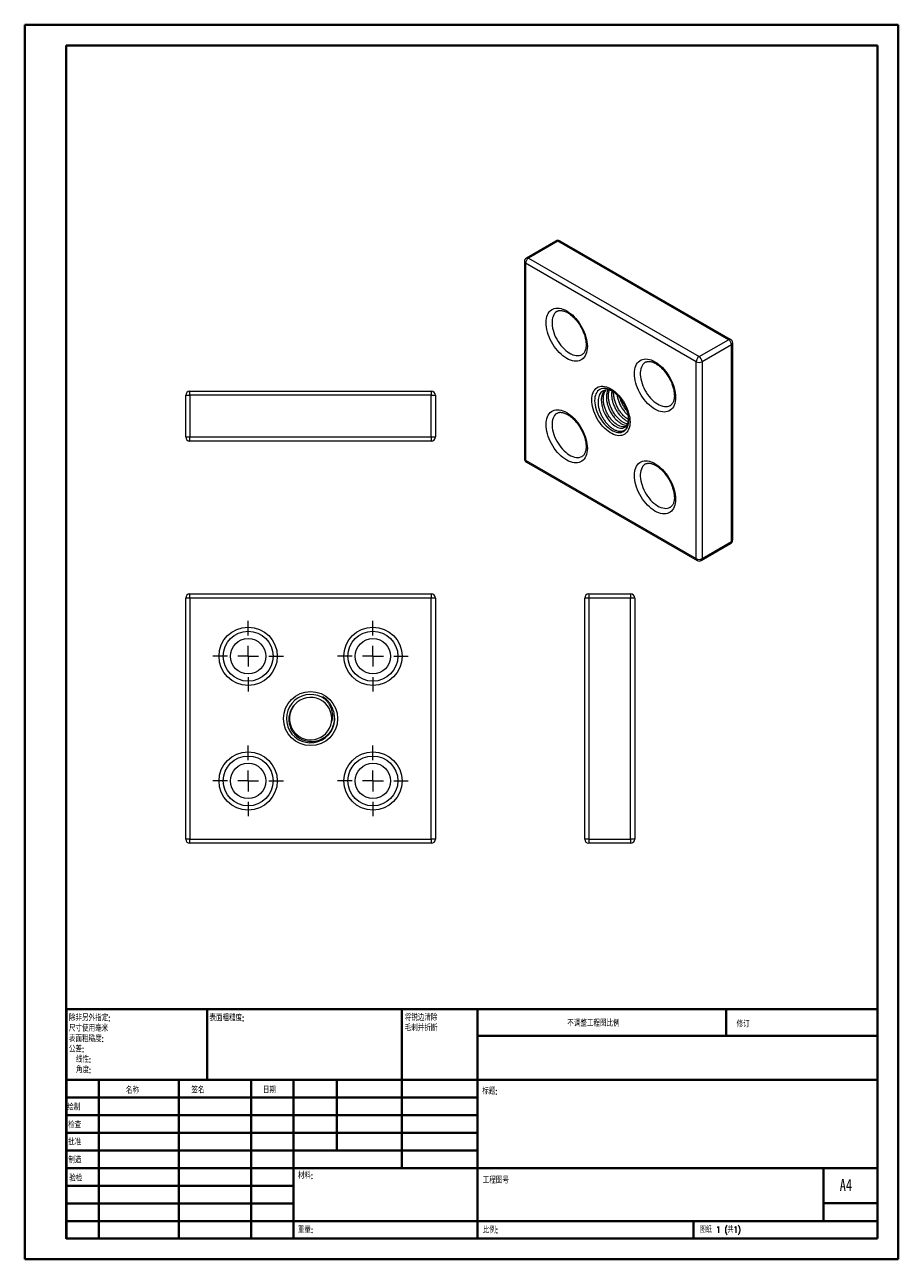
# Model space of a CAD drawing. Header units: millimetres. Extents: x 0 to 210, y 0 to 297.
import ezdxf

# ---------------------------------------------------------------- set-up
doc = ezdxf.new("R2010")
doc.units = ezdxf.units.MM
doc.styles.add('SLDTEXTSTYLE0', font='TXT', dxfattribs={"width": 0.75, "bigfont": 'bigfont'})
doc.styles.add('SLDTEXTSTYLE1', font='TXT', dxfattribs={"width": 0.75})
doc.styles.add('SLDTEXTSTYLE2', font='TXT', dxfattribs={"width": 0.694444, "bigfont": 'bigfont'})

# ---------------------------------------------------------------- blocks, each defined once
blk = doc.blocks.new('SW_NOTE_0')
at = {"color": 0, "linetype": 'Continuous', "lineweight": 0, "char_height": 1.5, "attachment_point": 1, "style": 'SLDTEXTSTYLE0'}
for s, insert in [('\\M+18FAB锐边\\M+190B4\\M+18F9C', (0, 1.93)), ('\\M+196D1\\M+18E68\\M+19BF3\\M+190DC\\M+19266', (0, -0.57))]:
    blk.add_mtext(s, dxfattribs=dict(at, insert=insert))
blk = doc.blocks.new('SW_NOTE_1')
at = {"color": 0, "linetype": 'Continuous', "lineweight": 0, "char_height": 1.5, "attachment_point": 1, "style": 'SLDTEXTSTYLE0'}
for s, insert in [('\\M+18F9C\\M+194F1另\\M+18A4F\\M+18E77\\M+192E8:', (0, 1.93)), ('\\M+18EDA\\M+190A1\\M+18E67\\M+19770\\M+19F7C\\M+195C4', (0, -0.57)), ('\\M+1955C\\M+196CA\\M+19165糙\\M+19378:', (0, -3.07)), ('\\M+18CF6\\M+18DB7:', (0, -5.57)), ('线\\M+190AB:', (1.69, -8.07)), ('\\M+18A70\\M+19378:', (1.69, -10.57))]:
    blk.add_mtext(s, dxfattribs=dict(at, insert=insert))
blk = doc.blocks.new('SW_CENTERMARKSYMBOL_0')
at = {"color": 0, "linetype": 'Continuous', "lineweight": 0}
for p, q in [((0, 5), (0, 8.5)), ((-5, 0), (-8.5, 0)), ((0, 0), (-2.5, 0)), ((0, 0), (0, 2.5)), ((0, 0), (0, -2.5)), ((0, 0), (2.5, 0)), ((5, 0), (8.5, 0)), ((0, -5), (0, -8.5))]:
    blk.add_line(p, q, dxfattribs=at)
blk = doc.blocks.new('SW_CENTERMARKSYMBOL_1')
at = {"color": 0, "linetype": 'Continuous', "lineweight": 0}
for p, q in [((0, 5), (0, 8.5)), ((-5, 0), (-8.5, 0)), ((0, 0), (-2.5, 0)), ((0, 0), (0, 2.5)), ((0, 0), (0, -2.5)), ((0, 0), (2.5, 0)), ((5, 0), (8.5, 0)), ((0, -5), (0, -8.5))]:
    blk.add_line(p, q, dxfattribs=at)
blk = doc.blocks.new('SW_CENTERMARKSYMBOL_2')
at = {"color": 0, "linetype": 'Continuous', "lineweight": 0}
for p, q in [((0, 5), (0, 8.5)), ((-5, 0), (-8.5, 0)), ((0, 0), (-2.5, 0)), ((0, 0), (0, 2.5)), ((0, 0), (0, -2.5)), ((0, 0), (2.5, 0)), ((5, 0), (8.5, 0)), ((0, -5), (0, -8.5))]:
    blk.add_line(p, q, dxfattribs=at)
blk = doc.blocks.new('SW_CENTERMARKSYMBOL_3')
at = {"color": 0, "linetype": 'Continuous', "lineweight": 0}
for p, q in [((0, 5), (0, 8.5)), ((-5, 0), (-8.5, 0)), ((0, 0), (-2.5, 0)), ((0, 0), (0, 2.5)), ((0, 0), (0, -2.5)), ((0, 0), (2.5, 0)), ((5, 0), (8.5, 0)), ((0, -5), (0, -8.5))]:
    blk.add_line(p, q, dxfattribs=at)

msp = doc.modelspace()

# ---------------------------------------------------------------- linework, layer by layer
at = {"color": 7, "linetype": 'Continuous', "lineweight": 40}
for p, q in [((0.08, 0.21), (0.08, 297.21)), ((0.08, 297.21), (210.08, 297.21)), ((210.08, 0.21), (210.08, 297.21)), ((210.08, 292.21), (210.08, 297.21)), ((10.08, 292.21), (205.08, 292.21)), ((10.08, 5.21), (10.08, 292.21)), ((205.08, 5.21), (205.08, 292.21)), ((10.11, 60.37), (205.08, 60.37)), ((10.11, 60.37), (10.11, 5.12)), ((43.91, 43.37), (43.91, 60.37)), ((90.71, 60.37), (90.71, 22.12)), ((108.91, 60.37), (108.91, 5.12)), ((168.68, 54.09), (168.68, 60.46)), ((205.08, 54), (108.91, 54)), ((205.08, 43.37), (10.11, 43.37)), ((17.91, 43.37), (17.91, 5.12)), ((37.1, 43.37), (37.1, 5.12)), ((54.51, 43.37), (54.51, 5.12)), ((64.71, 5.12), (64.71, 43.37)), ((75.11, 26.37), (75.11, 43.37)), ((108.91, 39.12), (10.11, 39.12)), ((108.91, 34.87), (10.11, 34.87)), ((108.91, 30.62), (10.11, 30.62)), ((108.91, 26.37), (10.11, 26.37)), ((64.71, 22.12), (10.11, 22.12)), ((64.71, 22.12), (205.08, 22.12)), ((192.08, 9.46), (192.08, 22.21)), ((64.71, 17.87), (10.11, 17.87)), ((64.71, 13.62), (10.11, 13.62)), ((205.08, 13.71), (192.08, 13.71)), ((10.11, 9.37), (205.08, 9.37)), ((160.88, 5.21), (160.88, 9.46)), ((10.08, 5.21), (205.08, 5.21)), ((205.08, 5.21), (180.99, 5.21)), ((0.08, 0.21), (210.08, 0.21))]:
    msp.add_line(p, q, dxfattribs=at)
at = {"color": 7, "linetype": 'Continuous', "lineweight": 15}
for p, q in [((127.76, 245.17), (120.69, 241.09)), ((128.26, 245.12), (121.19, 241.04)), ((169.27, 221.44), (128.26, 245.12)), ((169.77, 221.49), (128.76, 245.17)), ((121.19, 241.04), (162.2, 217.36)), ((120.19, 240.22), (120.19, 192.86)), ((161.49, 216.14), (120.48, 239.81)), ((120.48, 239.81), (120.48, 192.45)), ((162.2, 217.36), (169.27, 221.44)), ((169.98, 220.22), (162.9, 216.14)), ((169.98, 172.86), (169.98, 220.22)), ((170.27, 173.27), (170.27, 220.63)), ((161.49, 168.78), (161.49, 216.14)), ((162.9, 216.14), (162.9, 168.78)), ((38.79, 208.06), (39.79, 208.06)), ((38.79, 198.06), (38.79, 208.06)), ((39.79, 209.06), (97.79, 209.06)), ((39.79, 208.06), (39.79, 209.06)), ((97.79, 208.06), (39.79, 208.06)), ((39.79, 208.06), (39.79, 198.06)), ((97.79, 209.06), (97.79, 208.06)), ((97.79, 208.06), (98.79, 208.06)), ((97.79, 198.06), (97.79, 208.06)), ((98.79, 208.06), (98.79, 198.06)), ((141.23, 209.14), (141.19, 209.16)), ((145.28, 202.4), (145.25, 201.98)), ((145.3, 202.04), (145.3, 202.11)), ((145.3, 202.1), (145.3, 202.04)), ((38.79, 198.06), (39.79, 198.06)), ((39.79, 198.06), (97.79, 198.06)), ((39.79, 197.06), (39.79, 198.06)), ((97.79, 197.06), (39.79, 197.06)), ((97.79, 198.06), (98.79, 198.06)), ((97.79, 198.06), (97.79, 197.06)), ((120.48, 192.45), (161.49, 168.78)), ((120.69, 192), (161.7, 168.32)), ((162.7, 168.32), (169.77, 172.4)), ((162.9, 168.78), (169.98, 172.86)), ((39.79, 159.29), (38.79, 159.29)), ((38.79, 101.29), (38.79, 159.29)), ((39.79, 159.29), (39.79, 160.29)), ((39.79, 160.29), (97.79, 160.29)), ((39.79, 159.29), (39.79, 101.29)), ((97.79, 159.29), (39.79, 159.29)), ((97.79, 160.29), (97.79, 159.29)), ((98.79, 159.29), (97.79, 159.29)), ((97.79, 101.29), (97.79, 159.29)), ((98.79, 159.29), (98.79, 101.29)), ((134.71, 101.29), (134.71, 159.29)), ((135.71, 159.29), (134.71, 159.29)), ((135.71, 160.29), (145.71, 160.29)), ((135.71, 160.29), (135.71, 159.29)), ((135.71, 159.29), (135.71, 101.29)), ((145.71, 159.29), (135.71, 159.29)), ((145.71, 160.29), (145.71, 159.29)), ((145.71, 101.29), (145.71, 159.29)), ((146.71, 159.29), (145.71, 159.29)), ((146.71, 159.29), (146.71, 101.29)), ((73.8, 129.38), (73.84, 129.8)), ((39.79, 101.29), (38.79, 101.29)), ((39.79, 101.29), (97.79, 101.29)), ((39.79, 100.29), (39.79, 101.29)), ((97.79, 101.29), (97.79, 100.29)), ((98.79, 101.29), (97.79, 101.29)), ((135.71, 101.29), (134.71, 101.29)), ((135.71, 101.29), (145.71, 101.29)), ((135.71, 101.29), (135.71, 100.29)), ((146.71, 101.29), (145.71, 101.29)), ((145.71, 101.29), (145.71, 100.29)), ((97.79, 100.29), (39.79, 100.29)), ((145.71, 100.29), (135.71, 100.29))]:
    msp.add_line(p, q, dxfattribs=at)
at = {"color": 7, "linetype": 'Continuous', "lineweight": 15, "flags": 128}
for points in [[(135.33, 219.81), (135.31, 219.29), (135.24, 218.81), (135.14, 218.35), (134.99, 217.94), (134.81, 217.56), (134.59, 217.23), (134.33, 216.94), (134.04, 216.7), (133.71, 216.52), (133.36, 216.38), (132.98, 216.3), (132.58, 216.28), (132.17, 216.3), (131.73, 216.39), (131.29, 216.52), (130.83, 216.71), (130.38, 216.95), (129.92, 217.24), (129.47, 217.57), (129.02, 217.95), (128.59, 218.37), (128.17, 218.82), (127.77, 219.31), (127.39, 219.83), (127.04, 220.37), (126.72, 220.93), (126.43, 221.5), (126.17, 222.09), (125.95, 222.68), (125.76, 223.27), (125.62, 223.85), (125.51, 224.43), (125.45, 224.98), (125.43, 225.52), (125.45, 226.04), (125.51, 226.53), (125.62, 226.98), (125.76, 227.4), (125.95, 227.77), (126.17, 228.11), (126.43, 228.39), (126.72, 228.63), (127.04, 228.82), (127.39, 228.95), (127.77, 229.03), (128.17, 229.06), (128.59, 229.03), (129.02, 228.95), (129.47, 228.81), (129.92, 228.62), (130.38, 228.38), (130.83, 228.09), (131.29, 227.76), (131.73, 227.38), (132.17, 226.96), (132.58, 226.51), (132.98, 226.02), (133.36, 225.51), (133.71, 224.97), (134.04, 224.41), (134.33, 223.83), (134.59, 223.25), (134.81, 222.66), (134.99, 222.07), (135.14, 221.48), (135.24, 220.91), (135.31, 220.35), (135.33, 219.81)], [(156.54, 207.56), (156.52, 207.05), (156.46, 206.56), (156.35, 206.11), (156.21, 205.69), (156.02, 205.31), (155.8, 204.98), (155.54, 204.7), (155.25, 204.46), (154.93, 204.27), (154.57, 204.14), (154.2, 204.06), (153.8, 204.03), (153.38, 204.06), (152.95, 204.14), (152.5, 204.28), (152.05, 204.47), (151.59, 204.7), (151.13, 204.99), (150.68, 205.33), (150.24, 205.7), (149.8, 206.12), (149.38, 206.58), (148.99, 207.07), (148.61, 207.58), (148.26, 208.12), (147.93, 208.68), (147.64, 209.26), (147.38, 209.84), (147.16, 210.43), (146.98, 211.02), (146.83, 211.6), (146.73, 212.18), (146.66, 212.74), (146.64, 213.28), (146.66, 213.79), (146.73, 214.28), (146.83, 214.73), (146.98, 215.15), (147.16, 215.53), (147.38, 215.86), (147.64, 216.15), (147.93, 216.38), (148.26, 216.57), (148.61, 216.7), (148.99, 216.78), (149.38, 216.81), (149.8, 216.78), (150.24, 216.7), (150.68, 216.56), (151.13, 216.38), (151.59, 216.14), (152.05, 215.85), (152.5, 215.51), (152.95, 215.14), (153.38, 214.72), (153.8, 214.26), (154.2, 213.78), (154.57, 213.26), (154.93, 212.72), (155.25, 212.16), (155.54, 211.58), (155.8, 211), (156.02, 210.41), (156.21, 209.82), (156.35, 209.24), (156.46, 208.66), (156.52, 208.1), (156.54, 207.56)], [(145.59, 201.64), (145.57, 201.14), (145.51, 200.68), (145.4, 200.25), (145.26, 199.85), (145.08, 199.49), (144.86, 199.18), (144.6, 198.92), (144.32, 198.7), (144, 198.53), (143.66, 198.42), (143.29, 198.36), (142.9, 198.35), (142.49, 198.4), (142.07, 198.5), (141.64, 198.65), (141.2, 198.86), (140.76, 199.11), (140.33, 199.41), (139.9, 199.75), (139.48, 200.14), (139.07, 200.56), (138.68, 201.02), (138.31, 201.51), (137.97, 202.02), (137.65, 202.55), (137.36, 203.1), (137.11, 203.66), (136.89, 204.22), (136.71, 204.79), (136.56, 205.35), (136.46, 205.9), (136.4, 206.44), (136.38, 206.95), (136.4, 207.45), (136.46, 207.91), (136.56, 208.35), (136.71, 208.74), (136.89, 209.1), (137.11, 209.41), (137.36, 209.67), (137.65, 209.89), (137.97, 210.06), (138.31, 210.17), (138.68, 210.23), (139.07, 210.24), (139.48, 210.19), (139.9, 210.09), (140.33, 209.94), (140.76, 209.74), (141.2, 209.48), (141.64, 209.18), (142.07, 208.84), (142.49, 208.45), (142.9, 208.03), (143.29, 207.57), (143.66, 207.09), (144, 206.57), (144.32, 206.04), (144.6, 205.49), (144.86, 204.93), (145.08, 204.37), (145.26, 203.8), (145.4, 203.24), (145.51, 202.69), (145.57, 202.15), (145.59, 201.64)], [(139.57, 209.29), (139.39, 209.15), (139.02, 208.6), (138.78, 207.92), (138.67, 207.12), (138.7, 206.24), (138.87, 205.33), (139.16, 204.39), (139.58, 203.48), (140.08, 202.63), (140.66, 201.86), (141.31, 201.21), (141.97, 200.7), (142.63, 200.35), (143.27, 200.17), (143.86, 200.18), (144.36, 200.36), (144.8, 200.73), (145.1, 201.29), (145.25, 201.98), (145.25, 201.98)], [(135.33, 195.31), (135.31, 194.8), (135.24, 194.31), (135.14, 193.86), (134.99, 193.44), (134.81, 193.06), (134.59, 192.73), (134.33, 192.45), (134.04, 192.21), (133.71, 192.02), (133.36, 191.89), (132.98, 191.81), (132.58, 191.78), (132.17, 191.81), (131.73, 191.89), (131.29, 192.03), (130.83, 192.22), (130.38, 192.45), (129.92, 192.74), (129.47, 193.08), (129.02, 193.45), (128.59, 193.87), (128.17, 194.33), (127.77, 194.82), (127.39, 195.33), (127.04, 195.87), (126.72, 196.43), (126.43, 197.01), (126.17, 197.59), (125.95, 198.18), (125.76, 198.77), (125.62, 199.35), (125.51, 199.93), (125.45, 200.49), (125.43, 201.03), (125.45, 201.54), (125.51, 202.03), (125.62, 202.48), (125.76, 202.9), (125.95, 203.28), (126.17, 203.61), (126.43, 203.9), (126.72, 204.13), (127.04, 204.32), (127.39, 204.45), (127.77, 204.53), (128.17, 204.56), (128.59, 204.53), (129.02, 204.45), (129.47, 204.31), (129.92, 204.13), (130.38, 203.89), (130.83, 203.6), (131.29, 203.26), (131.73, 202.89), (132.17, 202.47), (132.58, 202.01), (132.98, 201.53), (133.36, 201.01), (133.71, 200.47), (134.04, 199.91), (134.33, 199.33), (134.59, 198.75), (134.81, 198.16), (134.99, 197.57), (135.14, 196.99), (135.24, 196.41), (135.31, 195.85), (135.33, 195.31)], [(145.25, 201.98), (145.29, 202.42), (145.3, 202.48)], [(156.54, 183.07), (156.52, 182.55), (156.46, 182.07), (156.35, 181.61), (156.21, 181.2), (156.02, 180.82), (155.8, 180.49), (155.54, 180.2), (155.25, 179.96), (154.93, 179.78), (154.57, 179.64), (154.2, 179.56), (153.8, 179.53), (153.38, 179.56), (152.95, 179.64), (152.5, 179.78), (152.05, 179.97), (151.59, 180.21), (151.13, 180.5), (150.68, 180.83), (150.24, 181.21), (149.8, 181.63), (149.38, 182.08), (148.99, 182.57), (148.61, 183.09), (148.26, 183.63), (147.93, 184.19), (147.64, 184.76), (147.38, 185.34), (147.16, 185.93), (146.98, 186.52), (146.83, 187.11), (146.73, 187.68), (146.66, 188.24), (146.64, 188.78), (146.66, 189.3), (146.73, 189.78), (146.83, 190.24), (146.98, 190.65), (147.16, 191.03), (147.38, 191.36), (147.64, 191.65), (147.93, 191.89), (148.26, 192.07), (148.61, 192.21), (148.99, 192.29), (149.38, 192.31), (149.8, 192.29), (150.24, 192.2), (150.68, 192.07), (151.13, 191.88), (151.59, 191.64), (152.05, 191.35), (152.5, 191.02), (152.95, 190.64), (153.38, 190.22), (153.8, 189.77), (154.2, 189.28), (154.57, 188.76), (154.93, 188.22), (155.25, 187.66), (155.54, 187.09), (155.8, 186.5), (156.02, 185.91), (156.21, 185.32), (156.35, 184.74), (156.46, 184.17), (156.52, 183.61), (156.54, 183.07)]]:
    msp.add_lwpolyline(points, dxfattribs=at)
at = {"color": 8, "linetype": 'Continuous', "lineweight": 15, "flags": 128}
for points in [[(128.08, 228.27), (127.97, 228.2), (127.7, 227.99), (127.46, 227.72), (127.26, 227.41), (127.1, 227.05), (126.97, 226.66), (126.89, 226.23), (126.85, 225.77), (126.85, 225.28), (126.89, 224.77), (126.97, 224.24), (127.1, 223.7), (127.26, 223.16), (127.46, 222.61), (127.7, 222.07), (127.97, 221.54), (128.28, 221.02), (128.61, 220.53), (128.96, 220.06), (129.34, 219.62), (129.73, 219.21), (130.14, 218.84), (130.56, 218.52), (130.98, 218.24), (131.4, 218.01), (131.82, 217.82), (132.23, 217.7), (132.63, 217.62), (133.02, 217.6), (133.39, 217.63), (133.73, 217.72), (134.05, 217.86), (134.1, 217.89)], [(149.29, 216.02), (149.19, 215.96), (148.92, 215.74), (148.68, 215.47), (148.48, 215.16), (148.31, 214.81), (148.19, 214.41), (148.1, 213.98), (148.06, 213.52), (148.06, 213.03), (148.1, 212.52), (148.19, 211.99), (148.31, 211.45), (148.48, 210.91), (148.68, 210.36), (148.92, 209.82), (149.19, 209.29), (149.49, 208.78), (149.82, 208.28), (150.18, 207.81), (150.55, 207.37), (150.95, 206.96), (151.35, 206.6), (151.77, 206.27), (152.19, 205.99), (152.61, 205.76), (153.03, 205.58), (153.45, 205.45), (153.85, 205.37), (154.23, 205.35), (154.6, 205.38), (154.94, 205.47), (155.26, 205.61), (155.31, 205.64)], [(141.19, 209.16), (140.98, 209.27), (140.57, 209.46), (140.16, 209.6), (139.76, 209.69), (139.37, 209.72), (139.01, 209.69), (138.67, 209.61), (138.35, 209.48), (138.06, 209.29), (137.81, 209.06), (137.59, 208.77), (137.41, 208.44), (137.27, 208.07), (137.16, 207.66), (137.1, 207.22), (137.09, 206.75), (137.11, 206.25), (137.18, 205.73), (137.29, 205.2), (137.44, 204.67), (137.62, 204.13), (137.85, 203.59), (138.11, 203.06), (138.4, 202.55), (138.72, 202.05), (139.07, 201.58), (139.44, 201.14), (139.82, 200.73), (140.22, 200.37), (140.63, 200.04), (141.05, 199.76), (141.47, 199.52), (141.88, 199.34), (142.29, 199.21), (142.69, 199.14), (143.07, 199.11), (143.43, 199.15), (143.77, 199.24), (144.08, 199.38), (144.36, 199.57), (144.61, 199.82), (144.83, 200.11), (145, 200.45), (145.14, 200.82), (145.23, 201.24), (145.29, 201.69), (145.3, 202.04)], [(128.08, 203.77), (127.97, 203.71), (127.7, 203.49), (127.46, 203.22), (127.26, 202.91), (127.1, 202.56), (126.97, 202.16), (126.89, 201.73), (126.85, 201.27), (126.85, 200.78), (126.89, 200.27), (126.97, 199.74), (127.1, 199.2), (127.26, 198.66), (127.46, 198.11), (127.7, 197.57), (127.97, 197.04), (128.28, 196.53), (128.61, 196.03), (128.96, 195.56), (129.34, 195.12), (129.73, 194.71), (130.14, 194.35), (130.56, 194.02), (130.98, 193.74), (131.4, 193.51), (131.82, 193.33), (132.23, 193.2), (132.63, 193.12), (133.02, 193.1), (133.39, 193.13), (133.73, 193.22), (134.05, 193.36), (134.1, 193.39)], [(149.29, 191.53), (149.19, 191.46), (148.92, 191.24), (148.68, 190.98), (148.48, 190.66), (148.31, 190.31), (148.19, 189.91), (148.1, 189.48), (148.06, 189.02), (148.06, 188.53), (148.1, 188.02), (148.19, 187.5), (148.31, 186.96), (148.48, 186.41), (148.68, 185.87), (148.92, 185.33), (149.19, 184.8), (149.49, 184.28), (149.82, 183.78), (150.18, 183.31), (150.55, 182.87), (150.95, 182.47), (151.35, 182.1), (151.77, 181.78), (152.19, 181.5), (152.61, 181.26), (153.03, 181.08), (153.45, 180.95), (153.85, 180.88), (154.23, 180.86), (154.6, 180.89), (154.94, 180.98), (155.26, 181.12), (155.31, 181.14)]]:
    msp.add_lwpolyline(points, dxfattribs=at)
at = {"color": 7, "linetype": 'Continuous', "lineweight": 15}
for centre, radius in [((53.79, 145.29), 7), ((83.79, 145.29), 7), ((53.79, 145.29), 6), ((53.79, 145.29), 4.25), ((83.79, 145.29), 6), ((83.79, 145.29), 4.25), ((68.79, 130.29), 6.51), ((53.79, 115.29), 7), ((83.79, 115.29), 7), ((53.79, 115.29), 6), ((53.79, 115.29), 4.25), ((83.79, 115.29), 6), ((83.79, 115.29), 4.25)]:
    msp.add_circle(centre, radius, dxfattribs=at)
for centre, radius, start, end in [((128.26, 244.3), 1, 60.0027, 119.9973), ((121.19, 240.22), 1, 119.9973, 180), ((122.01, 239.74), 1.54, 122.6055, 177.3945), ((168.44, 220.15), 1.54, 2.6055, 57.3945), ((169.27, 220.63), 1, 0, 60.0027), ((163.03, 216.07), 1.54, 122.6055, 177.3945), ((161.37, 216.07), 1.54, 2.6055, 57.3945), ((162.2, 217.5), 1.54, 242.6097, 297.3903), ((39.79, 208.06), 1, 90, 180), ((97.79, 208.06), 1, 0, 90), ((140.2, 206.89), 2.46, 56.973, 119.0757), ((39.79, 198.06), 1, 180, 270), ((97.79, 198.06), 1, 270, 0), ((121.19, 192.86), 1, 180, 240.0027), ((169.27, 173.27), 1, 299.9973, 0), ((162.2, 170.14), 1.54, 242.6097, 297.3903), ((162.2, 169.19), 1, 240.0027, 299.9973), ((39.79, 159.29), 1, 90, 180), ((97.79, 159.29), 1, 0, 90), ((135.71, 159.29), 1, 90, 180), ((145.71, 159.29), 1, 0, 90), ((68.79, 130.29), 5.81, 52.0624, 7.2775), ((68.79, 130.29), 5.1, 350.7503, 138.0227), ((68.8, 130.27), 5.09, 141.7145, 350.9225), ((39.79, 101.29), 1, 180, 270), ((97.79, 101.29), 1, 270, 0), ((135.71, 101.29), 1, 180, 270), ((145.71, 101.29), 1, 270, 0)]:
    msp.add_arc(centre, radius, start, end, dxfattribs=at)
at = {"color": 8, "linetype": 'Continuous', "lineweight": 15}
for centre, radius, start, end in [((127.96, 244.71), 0.503, 54.3824, 114.3071), ((128.55, 244.71), 0.503, 65.6929, 125.6176), ((120.89, 240.63), 0.503, 54.3824, 114.3071), ((120.69, 240.27), 0.503, 185.6948, 245.6253), ((169.56, 221.04), 0.503, 65.6929, 125.6176), ((169.77, 220.68), 0.503, 294.3747, 354.3052), ((120.69, 192.91), 0.503, 185.6948, 245.6253), ((120.97, 192.4), 0.493, 173.7012, 234.9867), ((169.5, 172.8), 0.48, 304.0564, 7.2558), ((169.77, 173.32), 0.503, 294.3747, 354.3052), ((161.97, 168.72), 0.48, 172.7442, 235.9436), ((162.43, 168.72), 0.48, 304.0564, 7.2558)]:
    msp.add_arc(centre, radius, start, end, dxfattribs=at)
at = {"color": 7, "linetype": 'Continuous', "lineweight": 15}
for points, knots in [([(128.08, 228.27), (128.1, 228.28), (128.19, 228.34), (128.37, 228.4), (128.62, 228.46), (128.88, 228.47), (129.18, 228.45), (129.5, 228.39), (129.84, 228.28), (130.19, 228.13), (130.56, 227.95), (130.93, 227.72), (131.31, 227.44), (131.68, 227.13), (132.05, 226.79), (132.42, 226.4), (132.77, 225.99), (133.1, 225.55), (133.42, 225.09), (133.72, 224.61), (133.99, 224.11), (134.23, 223.6), (134.45, 223.09), (134.63, 222.58), (134.78, 222.07), (134.89, 221.58), (134.98, 221.09), (135.03, 220.64), (135.03, 220.36), (135.03, 220.22)], [0, 0, 0, 0, 0.011205, 0.058209, 0.097854, 0.135333, 0.175155, 0.213476, 0.250994, 0.288164, 0.32524, 0.362331, 0.399515, 0.436831, 0.474287, 0.511877, 0.549584, 0.587384, 0.625253, 0.663165, 0.701093, 0.739005, 0.776871, 0.814662, 0.852352, 0.889915, 0.92733, 0.964579, 1, 1, 1, 1]), ([(135.03, 220.22), (135.03, 220.14), (135.03, 219.93), (135, 219.6), (134.94, 219.24), (134.85, 218.92), (134.74, 218.64), (134.61, 218.39), (134.46, 218.19), (134.29, 218.01), (134.16, 217.93), (134.09, 217.88)], [0, 0, 0, 0, 0.05939, 0.1727079, 0.2857711, 0.3988821, 0.5125792, 0.6278459, 0.746262, 0.8702251, 1, 1, 1, 1]), ([(149.3, 216.02), (149.31, 216.03), (149.41, 216.09), (149.58, 216.15), (149.83, 216.21), (150.1, 216.23), (150.39, 216.2), (150.72, 216.14), (151.05, 216.04), (151.41, 215.89), (151.77, 215.7), (152.14, 215.47), (152.52, 215.2), (152.89, 214.89), (153.27, 214.54), (153.63, 214.16), (153.98, 213.75), (154.32, 213.31), (154.64, 212.84), (154.93, 212.36), (155.2, 211.86), (155.45, 211.36), (155.66, 210.85), (155.84, 210.33), (155.99, 209.83), (156.11, 209.33), (156.19, 208.85), (156.24, 208.39), (156.24, 208.11), (156.25, 207.97)], [0, 0, 0, 0, 0.011205, 0.058209, 0.097854, 0.135333, 0.175155, 0.213476, 0.250994, 0.288164, 0.32524, 0.362331, 0.399515, 0.436831, 0.474287, 0.511877, 0.549584, 0.587384, 0.625253, 0.663165, 0.701093, 0.739005, 0.776871, 0.814662, 0.852352, 0.889915, 0.92733, 0.964579, 1, 1, 1, 1]), ([(139.01, 209.04), (138.87, 208.93), (138.59, 208.73), (138.27, 208.27), (138.04, 207.71), (137.91, 207.07), (137.88, 206.34), (137.95, 205.57), (138.13, 204.75), (138.4, 203.93), (138.76, 203.11), (139.21, 202.33), (139.72, 201.61), (140.29, 200.95), (140.9, 200.39), (141.52, 199.94), (142.16, 199.62), (142.77, 199.43), (143.36, 199.37), (143.89, 199.47), (144.36, 199.7), (144.74, 200.07), (145.04, 200.56), (145.22, 201.17), (145.31, 201.69), (145.29, 202.01), (145.29, 202.07)], [0, 0, 0, 0, 0.040348, 0.081865, 0.122211, 0.16369, 0.204689, 0.246863, 0.288081, 0.330449, 0.372425, 0.415611, 0.4577, 0.500958, 0.543912, 0.588109, 0.631155, 0.675402, 0.719243, 0.764352, 0.808371, 0.853624, 0.898339, 0.944342, 0.989014, 1, 1, 1, 1]), ([(144.58, 200.55), (144.51, 200.52), (144.27, 200.42), (143.78, 200.44), (143.15, 200.61), (142.47, 200.97), (141.81, 201.48), (141.16, 202.13), (140.57, 202.9), (140.06, 203.76), (139.65, 204.68), (139.35, 205.62), (139.19, 206.55), (139.15, 207.43), (139.27, 208.23), (139.48, 208.87), (139.71, 209.18), (139.81, 209.32)], [0, 0, 0, 0, 0.029955, 0.100379, 0.171353, 0.241504, 0.311655, 0.38263, 0.453053, 0.522965, 0.593884, 0.664527, 0.734319, 0.805127, 0.875936, 0.945728, 1, 1, 1, 1]), ([(140.28, 209.35), (140.27, 209.34), (140.14, 209.15), (140, 208.64), (139.88, 207.85), (139.92, 206.97), (140.09, 206.04), (140.38, 205.1), (140.79, 204.18), (141.31, 203.32), (141.89, 202.55), (142.54, 201.9), (143.21, 201.39), (143.87, 201.04), (144.44, 200.87), (144.76, 200.88), (144.88, 200.89)], [0, 0, 0, 0, 0.004385, 0.08246, 0.161673, 0.240886, 0.318962, 0.39799, 0.477326, 0.555536, 0.634318, 0.713717, 0.792195, 0.870672, 0.950071, 1, 1, 1, 1]), ([(145.04, 201.18), (145.03, 201.18), (144.83, 201.18), (144.38, 201.34), (143.71, 201.68), (143.04, 202.19), (142.4, 202.84), (141.81, 203.62), (141.3, 204.48), (140.89, 205.4), (140.59, 206.34), (140.42, 207.26), (140.4, 208.14), (140.47, 208.82), (140.6, 209.16), (140.64, 209.27)], [0, 0, 0, 0, 0.003321, 0.090609, 0.176884, 0.26316, 0.350448, 0.437058, 0.523039, 0.610259, 0.69714, 0.782973, 0.870057, 0.957141, 1, 1, 1, 1]), ([(141.22, 209.08), (141.19, 208.91), (141.12, 208.48), (141.16, 207.68), (141.32, 206.76), (141.62, 205.82), (142.03, 204.9), (142.54, 204.04), (143.13, 203.27), (143.77, 202.61), (144.44, 202.11), (144.93, 201.83), (145.17, 201.76), (145.2, 201.75)], [0, 0, 0, 0, 0.068134, 0.170553, 0.271502, 0.373682, 0.476262, 0.577385, 0.679247, 0.781907, 0.883376, 0.984844, 1, 1, 1, 1]), ([(141.23, 209.13), (141.3, 209.09), (141.5, 208.97), (141.82, 208.74), (142.18, 208.45), (142.53, 208.12), (142.88, 207.75), (143.13, 207.46), (143.27, 207.29), (143.29, 207.25)], [0, 0, 0, 0, 0.111782, 0.27992, 0.448722, 0.618248, 0.788459, 0.959266, 1, 1, 1, 1]), ([(145.26, 202.26), (145.16, 202.31), (144.83, 202.47), (144.28, 202.91), (143.64, 203.56), (143.05, 204.33), (142.54, 205.19), (142.13, 206.11), (141.83, 207.05), (141.67, 207.97), (141.62, 208.58), (141.65, 208.85), (141.65, 208.85)], [0, 0, 0, 0, 0.055701, 0.173083, 0.291843, 0.409681, 0.526663, 0.64533, 0.763535, 0.880316, 0.998798, 1, 1, 1, 1]), ([(142.45, 208.19), (142.49, 207.95), (142.57, 207.41), (142.86, 206.53), (143.27, 205.61), (143.78, 204.75), (144.37, 203.99), (144.84, 203.48), (145.12, 203.27), (145.17, 203.23)], [0, 0, 0, 0, 0.128914, 0.295839, 0.463417, 0.628614, 0.795021, 0.96273, 1, 1, 1, 1]), ([(156.25, 207.97), (156.25, 207.9), (156.24, 207.69), (156.22, 207.36), (156.16, 207), (156.07, 206.67), (155.96, 206.39), (155.82, 206.15), (155.67, 205.94), (155.5, 205.77), (155.37, 205.68), (155.31, 205.64)], [0, 0, 0, 0, 0.05939, 0.172708, 0.285771, 0.398882, 0.512579, 0.627846, 0.746262, 0.870225, 1, 1, 1, 1]), ([(143.19, 207.39), (143.19, 207.38), (143.21, 207.36), (143.25, 207.31), (143.28, 207.27), (143.29, 207.26)], [0, 0, 0, 0, 0.18623, 0.69922, 1, 1, 1, 1]), ([(145.26, 202.66), (145.22, 203.05), (145.15, 203.44), (144.92, 204.25), (144.77, 204.67), (144.5, 205.28), (144.41, 205.48), (144.2, 205.88), (144.09, 206.08), (143.73, 206.67), (143.47, 207.04), (143.19, 207.39)], [0, 0, 0, 0, 0.25, 0.25, 0.5, 0.5, 0.625, 0.625, 0.75, 0.75, 1, 1, 1, 1]), ([(144.89, 204.28), (144.89, 204.29), (144.67, 204.51), (144.29, 205.06), (143.78, 205.9), (143.41, 206.69), (143.27, 207.18), (143.22, 207.35)], [0, 0, 0, 0, 0.00513, 0.284799, 0.562436, 0.844074, 1, 1, 1, 1]), ([(128.08, 203.77), (128.1, 203.78), (128.19, 203.84), (128.37, 203.9), (128.62, 203.96), (128.88, 203.98), (129.18, 203.95), (129.5, 203.89), (129.84, 203.79), (130.19, 203.64), (130.56, 203.45), (130.93, 203.22), (131.31, 202.95), (131.68, 202.64), (132.05, 202.29), (132.42, 201.91), (132.77, 201.5), (133.1, 201.06), (133.42, 200.59), (133.72, 200.11), (133.99, 199.61), (134.23, 199.11), (134.45, 198.6), (134.63, 198.08), (134.78, 197.58), (134.89, 197.08), (134.98, 196.6), (135.03, 196.14), (135.03, 195.86), (135.03, 195.72)], [0, 0, 0, 0, 0.011205, 0.058209, 0.097854, 0.135333, 0.175155, 0.213476, 0.250994, 0.288164, 0.32524, 0.362331, 0.399515, 0.436831, 0.474287, 0.511877, 0.549584, 0.587384, 0.625253, 0.663165, 0.701093, 0.739005, 0.776871, 0.814662, 0.852352, 0.889915, 0.92733, 0.964579, 1, 1, 1, 1]), ([(145.27, 202.59), (145.28, 202.47), (145.29, 202.31), (145.3, 202.15), (145.3, 202.1)], [0, 0, 0, 0, 0.7062827, 1, 1, 1, 1]), ([(135.03, 195.72), (135.03, 195.65), (135.03, 195.44), (135, 195.11), (134.94, 194.75), (134.85, 194.42), (134.74, 194.14), (134.61, 193.9), (134.46, 193.69), (134.29, 193.52), (134.16, 193.43), (134.09, 193.39)], [0, 0, 0, 0, 0.05939, 0.172708, 0.285771, 0.398882, 0.512579, 0.627846, 0.746262, 0.870225, 1, 1, 1, 1]), ([(149.3, 191.52), (149.31, 191.54), (149.41, 191.6), (149.58, 191.66), (149.83, 191.71), (150.1, 191.73), (150.39, 191.71), (150.72, 191.64), (151.05, 191.54), (151.41, 191.39), (151.77, 191.2), (152.14, 190.97), (152.52, 190.7), (152.89, 190.39), (153.27, 190.04), (153.63, 189.66), (153.98, 189.25), (154.32, 188.81), (154.64, 188.35), (154.93, 187.87), (155.2, 187.37), (155.45, 186.86), (155.66, 186.35), (155.84, 185.84), (155.99, 185.33), (156.11, 184.83), (156.19, 184.35), (156.24, 183.9), (156.24, 183.61), (156.25, 183.48)], [0, 0, 0, 0, 0.0112055, 0.0582087, 0.0978536, 0.1353326, 0.1751548, 0.2134762, 0.2509944, 0.2881644, 0.3252404, 0.3623312, 0.3995151, 0.4368307, 0.4742873, 0.5118773, 0.5495837, 0.587384, 0.6252532, 0.6631651, 0.701093, 0.7390054, 0.7768706, 0.8146616, 0.8523515, 0.8899152, 0.92733, 0.9645792, 1, 1, 1, 1]), ([(156.25, 183.48), (156.25, 183.4), (156.24, 183.19), (156.22, 182.86), (156.16, 182.5), (156.07, 182.18), (155.96, 181.89), (155.82, 181.65), (155.67, 181.44), (155.5, 181.27), (155.37, 181.19), (155.31, 181.14)], [0, 0, 0, 0, 0.05939, 0.172708, 0.285771, 0.398882, 0.512579, 0.627846, 0.746262, 0.870225, 1, 1, 1, 1]), ([(65, 133.7), (64.68, 133.37), (64.41, 133), (64.09, 132.41), (63.99, 132.2), (63.83, 131.77), (63.76, 131.56), (63.6, 130.89), (63.55, 130.43), (63.57, 129.75), (63.59, 129.53), (63.66, 129.08), (63.71, 128.85), (63.9, 128.2), (64.08, 127.78), (64.44, 127.2), (64.57, 127.01), (64.85, 126.65), (65, 126.48), (65.49, 126.01), (65.86, 125.73), (66.45, 125.39), (66.65, 125.29), (67.07, 125.11), (67.29, 125.04), (67.95, 124.86), (68.39, 124.79), (69.08, 124.78), (69.31, 124.79), (69.76, 124.83), (69.98, 124.87), (70.65, 125.02), (71.08, 125.18), (71.69, 125.49), (71.88, 125.6), (72.26, 125.86), (72.44, 126), (72.96, 126.44), (73.26, 126.78), (73.66, 127.34), (73.78, 127.53), (74, 127.93), (74.09, 128.14), (74.26, 128.56), (74.33, 128.77), (74.45, 129.22), (74.49, 129.44), (74.59, 130.12), (74.6, 130.57), (74.55, 131.02)], [0, 0, 0, 0, 0.0625, 0.0625, 0.09375, 0.09375, 0.125, 0.125, 0.1875, 0.1875, 0.21875, 0.21875, 0.25, 0.25, 0.3125, 0.3125, 0.34375, 0.34375, 0.375, 0.375, 0.4375, 0.4375, 0.46875, 0.46875, 0.5, 0.5, 0.5625, 0.5625, 0.59375, 0.59375, 0.625, 0.625, 0.6875, 0.6875, 0.71875, 0.71875, 0.75, 0.75, 0.8125, 0.8125, 0.84375, 0.84375, 0.875, 0.875, 0.90625, 0.90625, 0.9375, 0.9375, 1, 1, 1, 1]), ([(71.77, 135.5), (71.77, 135.48), (71.78, 135.46), (71.79, 135.43), (71.8, 135.42), (71.84, 135.38), (71.86, 135.35), (71.94, 135.27), (71.99, 135.22), (72.15, 135.07), (72.26, 134.97), (72.36, 134.87)], [0, 0, 0, 0, 0.0625, 0.0625, 0.125, 0.125, 0.25, 0.25, 0.5, 0.5, 1, 1, 1, 1]), ([(74.55, 131.02), (74.51, 131.48), (74.41, 131.92), (74.12, 132.78), (73.92, 133.2), (73.56, 133.77), (73.43, 133.96), (73.15, 134.31), (73, 134.49), (72.51, 134.97), (72.16, 135.25), (71.77, 135.5)], [0, 0, 0, 0, 0.25, 0.25, 0.5, 0.5, 0.625, 0.625, 0.75, 0.75, 1, 1, 1, 1]), ([(72.36, 134.87), (72.54, 134.7), (72.71, 134.51), (73.01, 134.13), (73.14, 133.93), (73.52, 133.3), (73.71, 132.84), (73.91, 132.13), (73.96, 131.89), (74.03, 131.41), (74.04, 131.16), (74.04, 130.43), (73.97, 129.94), (73.83, 129.47)], [0, 0, 0, 0, 0.125, 0.125, 0.25, 0.25, 0.5, 0.5, 0.625, 0.625, 0.75, 0.75, 1, 1, 1, 1])]:
    msp.add_open_spline(points, degree=3, knots=knots, dxfattribs=at)

# ---------------------------------------------------------------- block references
at = {"color": 7, "linetype": 'Continuous', "lineweight": 0}
for name, p in [('SW_CENTERMARKSYMBOL_3', (53.79, 145.29)), ('SW_CENTERMARKSYMBOL_0', (83.79, 145.29)), ('SW_CENTERMARKSYMBOL_2', (53.79, 115.29)), ('SW_CENTERMARKSYMBOL_1', (83.79, 115.29)), ('SW_NOTE_1', (10.7, 57.11)), ('SW_NOTE_0', (91.42, 57.19))]:
    msp.add_blockref(name, p, dxfattribs=at)

# ---------------------------------------------------------------- texts
at = {"color": 7, "linetype": 'Continuous', "lineweight": 0, "attachment_point": 1}
for s, insert, char_height, style in [('\\M+1955C\\M+196CA\\M+19165糙\\M+19378:', (44.48, 59.04), 1.5, 'SLDTEXTSTYLE0'), ('\\M+19573调\\M+190AE\\M+18D48\\M+192F6图\\M+194E4\\M+197E1', (130.49, 57.75), 1.5, 'SLDTEXTSTYLE0'), ('\\M+18F43订', (171.21, 57.55), 1.5, 'SLDTEXTSTYLE0'), ('\\M+196BC\\M+18FCC', (24.43, 41.62), 1.5, 'SLDTEXTSTYLE0'), ('签\\M+196BC', (40.14, 41.68), 1.5, 'SLDTEXTSTYLE0'), ('\\M+193FA\\M+18AFA', (57.33, 41.7), 1.5, 'SLDTEXTSTYLE0'), ('标题:', (110.07, 41.4), 1.5, 'SLDTEXTSTYLE0'), ('绘\\M+190A7', (10.32, 37.55), 1.5, 'SLDTEXTSTYLE0'), ('检查', (10.52, 33.28), 1.5, 'SLDTEXTSTYLE0'), ('\\M+194E1\\M+18F79', (10.51, 29.19), 1.5, 'SLDTEXTSTYLE0'), ('\\M+190A7\\M+191A2', (10.57, 24.85), 1.5, 'SLDTEXTSTYLE0'), ('\\M+18DDE\\M+197BF:', (65.76, 21.11), 1.5, 'SLDTEXTSTYLE0'), ('验检', (10.78, 20.47), 1.5, 'SLDTEXTSTYLE0'), ('\\M+18D48\\M+192F6图\\M+18D86', (110.18, 19.99), 1.5, 'SLDTEXTSTYLE0'), ('A4', (196, 19.52), 2.91, 'SLDTEXTSTYLE1'), ('\\M+18F64\\M+197CA:', (65.73, 8.07), 1.4986, 'SLDTEXTSTYLE0'), ('\\M+194E4\\M+197E1:', (110.18, 8.02), 1.5, 'SLDTEXTSTYLE0'), ('图纸 1 (\\M+18BA41)', (162.36, 8.11), 1.5, 'SLDTEXTSTYLE2')]:
    msp.add_mtext(s, dxfattribs=dict(at, insert=insert, char_height=char_height, style=style))

doc.saveas('drawing.dxf')
